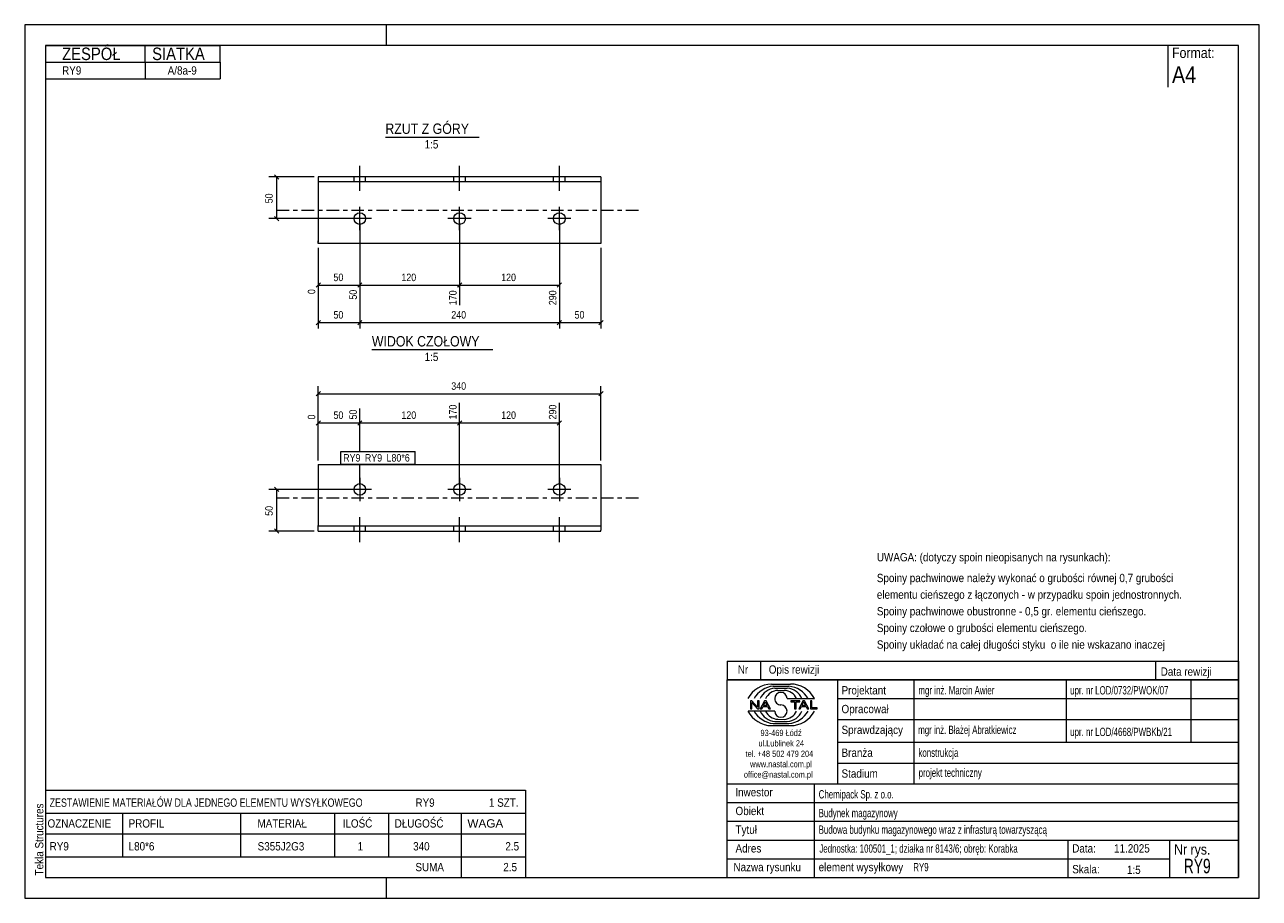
# Model space of a CAD drawing. Header units: millimetres. Extents: x 0 to 297, y 0 to 210.
import ezdxf

# ---------------------------------------------------------------- set-up
doc = ezdxf.new("R2010")
doc.units = ezdxf.units.MM
for name, pattern in [('XKITLINE00', [0]), ('XKITLINE01', [4, 1, -1, 1, -1]), ('XKITLINE03', [6, 3, -1, 1, -1])]:
    doc.linetypes.add(name, pattern=pattern)
for name, color, linetype, lineweight in [('Arkusz rysunku', 3, 'Continuous', 0), ('Element', 2, 'Continuous', 0), ('Inny typ obiektu', 7, 'Continuous', 0), ('Wymiar', 4, 'Continuous', 0), ('Znak elementu', 2, 'Continuous', 0), ('Śruba', 3, 'Continuous', 0)]:
    doc.layers.add(name, color=color, linetype=linetype, lineweight=lineweight)
doc.styles.add('ARIAL', font='ARIAL.TTF')

msp = doc.modelspace()

# ---------------------------------------------------------------- linework, layer by layer
at = {"layer": 'Arkusz rysunku', "linetype": 'XKITLINE00', "lineweight": 0}
for p, q in [((297, 210), (0, 210)), ((0, 210), (0, 0)), ((87, 205), (87, 210)), ((297, 0), (297, 210)), ((292, 205), (5, 205)), ((5, 205), (5, 5)), ((292, 5), (292, 205)), ((5, 5), (292, 5)), ((87, 0), (87, 5)), ((0, 0), (297, 0))]:
    msp.add_line(p, q, dxfattribs=at)
at = {"layer": 'Element', "linetype": 'XKITLINE00', "lineweight": 0}
for p, q in [((70.62, 173.4), (70.62, 173.2)), ((138.62, 173.4), (70.62, 173.4)), ((70.62, 173.2), (70.62, 158.02)), ((138.62, 173.4), (138.62, 173.2)), ((138.62, 173.2), (138.62, 157.4)), ((138.62, 172.2), (70.62, 172.2)), ((70.62, 157.48), (70.62, 158.02)), ((70.62, 157.4), (70.62, 157.48)), ((138.62, 157.4), (70.62, 157.4)), ((70.62, 104.28), (70.62, 89.63)), ((70.62, 104.28), (138.62, 104.28)), ((138.62, 104.28), (138.62, 104.2)), ((138.62, 104.2), (138.62, 88.48)), ((70.62, 88.48), (70.62, 89.63)), ((138.62, 89.48), (70.62, 89.48)), ((70.62, 88.28), (70.62, 88.48)), ((70.62, 88.28), (138.62, 88.28)), ((138.62, 88.28), (138.62, 88.48))]:
    msp.add_line(p, q, dxfattribs=at)
at = {"layer": 'Element', "linetype": 'XKITLINE01', "lineweight": 0}
for p, q in [((138.62, 172.82), (138.62, 170.2)), ((70.62, 158.02), (70.62, 157.69)), ((138.62, 103.99), (138.62, 103.28)), ((70.62, 88.28), (70.62, 88.48)), ((138.62, 88.28), (138.62, 88.48))]:
    msp.add_line(p, q, dxfattribs=at)
at = {"layer": 'Element', "linetype": 'XKITLINE03', "lineweight": 0}
for p, q in [((60.62, 165.4), (148.62, 165.4)), ((60.62, 96.28), (148.62, 96.28))]:
    msp.add_line(p, q, dxfattribs=at)
at = {"layer": 'Inny typ obiektu', "linetype": 'XKITLINE00', "lineweight": 0}
for p, q in [((5, 205), (47, 205)), ((5, 205), (5, 201)), ((29, 201), (29, 205)), ((47, 201), (47, 205)), ((275, 205), (275, 195)), ((5, 201), (47, 201)), ((5, 201), (5, 197)), ((29, 201), (29, 197)), ((47, 201), (47, 197)), ((5, 197), (47, 197)), ((86.76, 183), (109.36, 183)), ((83.52, 131.9), (112.6, 131.9)), ((169, 57), (169, 52.5)), ((169, 57), (292, 57)), ((177, 57), (177, 52.5)), ((272, 57), (272, 52.5)), ((292, 57), (292, 52.5)), ((292, 52.5), (169, 52.5)), ((169, 5), (169, 52.5)), ((169, 52.5), (292, 52.5)), ((179.62, 51.49), (184.23, 51.5)), ((180.07, 50.99), (183.86, 51)), ((180.46, 50.49), (183.45, 50.49)), ((195.5, 52.5), (195.5, 27.5)), ((214, 27.5), (214, 52.5)), ((250.5, 52.5), (250.5, 37.5)), ((280.5, 52.5), (280.5, 37.5)), ((292, 52.5), (292, 5)), ((181.2, 49.98), (182.73, 49.99)), ((183.42, 47.99), (189.98, 47.99)), ((195.5, 48), (292, 48)), ((180.43, 45.01), (174, 45.01)), ((174.93, 47.44), (174.57, 47.44)), ((174.57, 47.44), (174.57, 45.56)), ((174.57, 45.56), (174.9, 45.56)), ((174.9, 47.04), (176.29, 45.56)), ((174.9, 45.56), (174.9, 47.04)), ((176.31, 45.96), (174.93, 47.44)), ((176.29, 45.56), (176.65, 45.56)), ((176.65, 47.44), (176.31, 47.44)), ((176.31, 47.44), (176.31, 45.96)), ((176.65, 45.56), (176.65, 47.44)), ((177.96, 47.44), (176.94, 45.56)), ((176.94, 45.56), (177.31, 45.56)), ((177.31, 45.56), (177.61, 46.13)), ((177.61, 46.13), (178.71, 46.13)), ((177.71, 46.33), (178.14, 47.24)), ((178.6, 46.33), (177.71, 46.33)), ((178.33, 47.44), (177.96, 47.44)), ((178.14, 47.24), (178.6, 46.33)), ((179.41, 45.56), (178.33, 47.44)), ((178.71, 46.13), (179.02, 45.56)), ((179.02, 45.56), (179.41, 45.56)), ((186.43, 47.44), (184.34, 47.44)), ((184.34, 47.44), (184.34, 47.22)), ((184.34, 47.22), (185.21, 47.22)), ((185.21, 47.22), (185.21, 45.56)), ((185.21, 45.56), (185.56, 45.56)), ((185.56, 45.56), (185.56, 47.22)), ((185.56, 47.22), (186.43, 47.22)), ((187.21, 47.44), (186.2, 45.56)), ((186.2, 45.56), (186.57, 45.56)), ((186.43, 47.22), (186.43, 47.44)), ((186.57, 45.56), (186.86, 46.13)), ((186.86, 46.13), (187.96, 46.13)), ((186.96, 46.33), (187.39, 47.24)), ((187.86, 46.33), (186.96, 46.33)), ((187.59, 47.44), (187.21, 47.44)), ((187.4, 47.24), (187.39, 47.24)), ((187.4, 47.24), (187.86, 46.33)), ((188.67, 45.56), (187.59, 47.44)), ((187.96, 46.13), (188.27, 45.56)), ((188.27, 45.56), (188.67, 45.56)), ((189.36, 47.44), (189.01, 47.44)), ((189.01, 47.44), (189.01, 45.56)), ((189.01, 45.56), (190.66, 45.56)), ((189.36, 45.78), (189.36, 47.44)), ((190.66, 45.78), (189.36, 45.78)), ((190.66, 45.56), (190.66, 45.78)), ((180.07, 42.01), (183.86, 42)), ((180.46, 42.51), (183.45, 42.51)), ((181.2, 43.02), (182.73, 43.01)), ((195.5, 43), (292, 43)), ((179.62, 41.51), (184.23, 41.5)), ((195.5, 37.5), (292, 37.5)), ((195.5, 32.5), (292, 32.5)), ((169, 27.5), (292, 27.5)), ((190, 5), (190, 27.5)), ((5, 26), (5, 20.5)), ((5, 26), (120.5, 26)), ((120.5, 26), (120.5, 20.5)), ((169, 23), (292, 23)), ((5, 20.5), (5, 15.5)), ((5, 20.5), (120.5, 20.5)), ((23.5, 20.5), (23.5, 15.5)), ((52, 15.5), (52, 20.5)), ((74.5, 20.5), (74.5, 15.5)), ((87.5, 20.5), (87.5, 15.5)), ((105, 20.5), (105, 15.5)), ((120.5, 20.5), (120.5, 15.5)), ((169, 18.5), (292, 18.5)), ((5, 15.5), (120.5, 15.5)), ((5, 15.5), (5, 10)), ((23.5, 15.5), (23.5, 10)), ((52, 10), (52, 15.5)), ((74.5, 15.5), (74.5, 10)), ((87.5, 15.5), (87.5, 10)), ((105, 15.5), (105, 10)), ((120.5, 15.5), (120.5, 10)), ((169, 14), (292, 14)), ((251, 5), (251, 14)), ((275.5, 5), (275.5, 14)), ((5, 10), (5, 5)), ((5, 10), (120.5, 10)), ((105, 10), (105, 5)), ((120.5, 10), (120.5, 5)), ((169, 9.5), (275.5, 9.5)), ((5, 5), (120.5, 5)), ((169, 5), (292, 5))]:
    msp.add_line(p, q, dxfattribs=at)
for centre, radius, start, end in [((179.72, 45.08), 6.42, 90.8317, 153.0136), ((180.67, 45), 6.02, 95.7347, 150.2266), ((183.22, 46.41), 4.08, 22.7023, 86.7527), ((183.24, 44.98), 6.04, 29.8256, 84.1252), ((184.25, 45.07), 6.43, 27.0191, 90.199), ((180.7, 46.42), 4.07, 93.3428, 157.3393), ((181.33, 46.6), 3.38, 92.229, 155.8008), ((181.92, 47.99), 1.49, 0.0741, 179.9259), ((181.92, 47.99), 1.49, 179.9259, 270), ((182.59, 46.6), 3.39, 24.2351, 87.5913), ((179.72, 47.92), 6.42, 206.9864, 269.1683), ((180.67, 48), 6.02, 209.7734, 264.2653), ((180.7, 46.58), 4.07, 202.6607, 266.6572), ((181.33, 46.4), 3.38, 204.1992, 267.771), ((181.92, 45.01), 1.49, 180.0741, 359.9259), ((181.92, 45), 1.49, 0.0741, 90), ((182.59, 46.4), 3.39, 272.4087, 335.7649), ((183.22, 46.59), 4.08, 273.2473, 337.2977), ((183.24, 48.02), 6.04, 275.8748, 330.1744), ((184.25, 47.93), 6.43, 269.801, 332.9809)]:
    msp.add_arc(centre, radius, start, end, dxfattribs=at)
at = {"layer": 'Wymiar', "linetype": 'XKITLINE00', "lineweight": 0}
for p, q in [((69.62, 173.4), (58.76, 173.4)), ((60.11, 173.91), (61.13, 172.89)), ((60.62, 163.4), (60.62, 173.4)), ((79.62, 163.4), (58.76, 163.4)), ((60.11, 163.91), (61.13, 162.89)), ((80.62, 162.4), (80.62, 136.96)), ((80.62, 162.4), (80.62, 136.96)), ((80.62, 162.4), (80.62, 143.91)), ((80.62, 162.4), (80.62, 143.91)), ((104.62, 162.4), (104.62, 142.57)), ((104.62, 162.4), (104.62, 142.57)), ((128.62, 162.4), (128.62, 136.96)), ((128.62, 162.4), (128.62, 136.96)), ((128.62, 162.4), (128.62, 142.57)), ((70.62, 156.4), (70.62, 136.96)), ((70.62, 156.4), (70.62, 145.24)), ((138.62, 156.4), (138.62, 136.96)), ((71.13, 147.91), (70.11, 146.89)), ((70.62, 147.4), (80.62, 147.4)), ((81.13, 147.91), (80.11, 146.89)), ((81.13, 147.91), (80.16, 146.94)), ((80.62, 147.4), (104.62, 147.4)), ((105.13, 147.91), (104.11, 146.89)), ((105.13, 147.91), (104.16, 146.94)), ((104.62, 147.4), (128.62, 147.4)), ((129.13, 147.91), (128.11, 146.89)), ((71.13, 138.91), (70.11, 137.89)), ((70.62, 138.4), (80.62, 138.4)), ((81.13, 138.91), (80.11, 137.89)), ((81.13, 138.91), (80.11, 137.89)), ((80.62, 138.4), (128.62, 138.4)), ((129.13, 138.91), (128.11, 137.89)), ((129.13, 138.91), (128.11, 137.89)), ((128.62, 138.4), (138.62, 138.4)), ((139.13, 138.91), (138.11, 137.89)), ((71.13, 121.79), (70.11, 120.77)), ((70.62, 105.28), (70.62, 123.14)), ((139.13, 121.79), (138.11, 120.77)), ((138.62, 105.28), (138.62, 123.14)), ((70.62, 121.28), (138.62, 121.28)), ((104.62, 99.28), (104.62, 119.11)), ((104.62, 99.28), (104.62, 119.11)), ((128.62, 99.28), (128.62, 119.11)), ((70.62, 105.28), (70.62, 116.44)), ((80.62, 107.38), (80.62, 117.77)), ((80.62, 107.38), (80.62, 117.77)), ((71.13, 114.79), (70.11, 113.77)), ((70.62, 114.28), (80.62, 114.28)), ((81.13, 114.79), (80.11, 113.77)), ((81.13, 114.79), (80.11, 113.77)), ((80.62, 114.28), (104.62, 114.28)), ((105.13, 114.79), (104.11, 113.77)), ((105.13, 114.79), (104.11, 113.77)), ((104.62, 114.28), (128.62, 114.28)), ((129.13, 114.79), (128.11, 113.77)), ((80.62, 99.28), (80.62, 104.38)), ((80.62, 99.28), (80.62, 104.38)), ((79.62, 98.28), (58.76, 98.28)), ((60.11, 98.79), (61.13, 97.77)), ((60.62, 88.28), (60.62, 98.28)), ((69.62, 88.28), (58.76, 88.28)), ((60.11, 88.79), (61.13, 87.77))]:
    msp.add_line(p, q, dxfattribs=at)
at = {"layer": 'Znak elementu', "linetype": 'XKITLINE00', "lineweight": 0}
for p, q in [((76.02, 107.38), (93.91, 107.38)), ((76.02, 104.38), (76.02, 107.38)), ((93.91, 104.38), (93.91, 107.38)), ((76.02, 104.38), (93.91, 104.38))]:
    msp.add_line(p, q, dxfattribs=at)
at = {"layer": 'Śruba', "linetype": 'XKITLINE00', "lineweight": 0}
for p, q in [((80.62, 170.1), (80.62, 176.1)), ((104.62, 170.1), (104.62, 176.1)), ((128.62, 170.1), (128.62, 176.1)), ((79.22, 172.2), (79.22, 173.4)), ((82.02, 172.2), (82.02, 173.4)), ((103.22, 172.2), (103.22, 173.4)), ((106.02, 172.2), (106.02, 173.4)), ((127.22, 172.2), (127.22, 173.4)), ((130.02, 172.2), (130.02, 173.4)), ((83.42, 163.4), (77.82, 163.4)), ((80.62, 160.6), (80.62, 166.2)), ((107.42, 163.4), (101.82, 163.4)), ((104.62, 160.6), (104.62, 166.2)), ((131.42, 163.4), (125.82, 163.4)), ((128.62, 160.6), (128.62, 166.2)), ((80.62, 101.08), (80.62, 95.48)), ((104.62, 101.08), (104.62, 95.48)), ((128.62, 101.08), (128.62, 95.48)), ((83.42, 98.28), (77.82, 98.28)), ((107.42, 98.28), (101.82, 98.28)), ((131.42, 98.28), (125.82, 98.28)), ((79.22, 88.28), (79.22, 89.48)), ((80.62, 85.58), (80.62, 91.58)), ((82.02, 88.28), (82.02, 89.48)), ((103.22, 88.28), (103.22, 89.48)), ((104.62, 85.58), (104.62, 91.58)), ((106.02, 88.28), (106.02, 89.48)), ((127.22, 88.28), (127.22, 89.48)), ((128.62, 85.58), (128.62, 91.58)), ((130.02, 88.28), (130.02, 89.48))]:
    msp.add_line(p, q, dxfattribs=at)
for centre in [(80.62, 163.4), (104.62, 163.4), (128.62, 163.4), (80.62, 98.28), (104.62, 98.28), (128.62, 98.28)]:
    msp.add_circle(centre, 1.4, dxfattribs=at)

# ---------------------------------------------------------------- texts
at = {"layer": 'Arkusz rysunku', "style": 'ARIAL', "width": 0.85}
msp.add_text('Tekla Structures', height=2, rotation=90, dxfattribs=at).set_placement((4.5, 5.5))
at = {"layer": 'Inny typ obiektu', "style": 'ARIAL'}
for s, height, width, p in [('ZESPÓŁ', 3, 0.85, (9, 201.5)), ('SIATKA', 3, 0.85, (30.66, 201.5)), ('Format:', 2.5, 0.85, (276, 202)), ('RY9', 2, 0.85, (9, 198)), ('A/8a-9', 2, 0.85, (34.4, 198)), ('A4', 4, 0.85, (276, 196)), ('RZUT Z GÓRY', 2.5, 0.85, (86.76, 183.75)), ('1:5', 2, 0.85, (96.21, 180.25)), ('WIDOK CZOŁOWY', 2.5, 0.85, (83.52, 132.65)), ('1:5', 2, 0.85, (96.21, 129.15)), ('UWAGA: (dotyczy spoin nieopisanych na rysunkach):', 2, 0.85, (205, 81)), ('Spoiny pachwinowe należy wykonać o grubości równej 0,7 grubości', 2, 0.85, (205, 76)), ('elementu cieńszego z łączonych - w przypadku spoin jednostronnych.', 2, 0.85, (205, 72)), ('Spoiny pachwinowe obustronne - 0,5 gr. elementu cieńszego.', 2, 0.85, (205, 68)), ('Spoiny czołowe o grubości elementu cieńszego.', 2, 0.85, (205, 64)), ('Spoiny układać na całej długości styku  o ile nie wskazano inaczej', 2, 0.85, (205, 60)), ('Nr', 2, 0.85, (171.54, 54)), ('Opis rewizji', 2, 0.85, (179, 54)), ('Data rewizji', 2, 0.85, (273.28, 53.5)), ('Projektant', 2, 0.85, (196.5, 49)), ('mgr inż. Marcin Awier', 2, 0.68, (215, 49)), ('upr. nr LOD/0732/PWOK/07', 2, 0.68, (251.5, 49)), ('Opracował', 2, 0.85, (196.5, 44.5)), ('Sprawdzający', 2, 0.85, (196.5, 39.5)), ('mgr inż. Błażej Abratkiewicz', 2, 0.68, (214.94, 39.5)), ('93-469 Łódź', 1.5, 0.85, (177, 39)), ('upr. nr LOD/4668/PWBKb/21', 2, 0.68, (251.5, 39)), ('ul.Lublinek 24', 1.5, 0.85, (176.5, 36.5)), ('Branża', 2, 0.85, (196.5, 34)), ('konstrukcja', 2, 0.68, (215, 34)), ('tel. +48 502 479 204', 1.5, 0.85, (173.41, 34)), ('www.nastal.com.pl', 1.5, 0.85, (174.5, 31.5)), ('office@nastal.com.pl', 1.5, 0.85, (173, 29)), ('Stadium', 2, 0.85, (196.5, 29)), ('projekt techniczny', 2, 0.68, (215.04, 29.19)), ('ZESTAWIENIE MATERIAŁÓW DLA JEDNEGO ELEMENTU WYSYŁKOWEGO', 2, 0.765, (6, 22)), ('RY9', 2, 0.85, (94, 22)), ('1', 2, 0.85, (111.69, 22)), (' SZT.', 2, 0.85, (113, 22)), ('Inwestor', 2, 0.85, (170.96, 24.5)), ('Chemipack Sp. z o.o.', 2, 0.68, (191, 24)), ('Obiekt', 2, 0.85, (171, 20)), ('Budynek magazynowy', 2, 0.68, (191, 19.5)), ('OZNACZENIE', 2, 0.85, (5.5, 17)), ('PROFIL', 2, 0.85, (25, 17)), ('MATERIAŁ', 2, 0.85, (56, 17)), ('ILOŚĆ', 2, 0.85, (76.5, 17)), ('DŁUGOŚĆ', 2, 0.85, (89, 17)), ('WAGA', 2, 1.008832, (106.5, 17)), ('Tytuł', 2, 0.85, (171, 15.5)), ('Budowa budynku magazynowego wraz z infrasturą towarzyszącą', 2, 0.68, (191, 15.5)), ('RY9', 2, 0.85, (6, 11.5)), ('L80*6', 2, 0.85, (25, 11.5)), ('S355J2G3', 2, 0.85, (56.04, 11.5)), ('1', 2, 0.85, (80.09, 11.5)), ('340', 2, 0.85, (93.44, 11.5)), ('2.5', 2, 0.85, (115.63, 11.5)), ('Adres', 2, 0.85, (171, 11)), ('Jednostka: 100501_1; działka nr 8143/6; obręb: Korabka', 2, 0.68, (191.16, 10.96)), ('Data:', 2, 0.85, (252, 11)), ('11.2025', 2, 0.85, (262.06, 11)), ('Nr rys.', 2.5, 0.85, (276.5, 10.5)), ('RY9', 3.5, 0.68, (278.83, 6)), ('SUMA', 2, 0.85, (94, 6.5)), ('2.5', 2, 0.85, (115.13, 6.5)), ('Nazwa rysunku', 2, 0.85, (170.5, 6.5)), ('element wysyłkowy', 2, 0.85, (191, 6.5)), ('RY9', 2, 0.68, (213.75, 6.5)), ('Skala:', 2, 0.85, (252, 6)), ('1:5', 2, 0.85, (265.16, 5.85))]:
    msp.add_text(s, height=height, dxfattribs=dict(at, width=width)).set_placement(p)
at = {"layer": 'Wymiar', "style": 'ARIAL', "width": 0.85}
for s, p in [('50', (59.66, 167.06)), ('0', (69.9, 145.24)), ('50', (79.9, 143.91)), ('170', (103.9, 142.57)), ('290', (127.9, 142.57)), ('0', (69.9, 115.1)), ('50', (79.9, 115.1)), ('170', (103.9, 115.1)), ('290', (127.9, 115.1)), ('50', (59.66, 91.94))]:
    msp.add_text(s, height=1.8, rotation=90.0002, dxfattribs=at).set_placement(p)
for s, p in [('50', (74.28, 148.36)), ('120', (90.62, 148.36)), ('120', (114.62, 148.36)), ('50', (74.28, 139.36)), ('240', (102.62, 139.36)), ('50', (132.28, 139.36)), ('340', (102.62, 122.24)), ('50', (74.28, 115.24)), ('120', (90.62, 115.24)), ('120', (114.62, 115.24))]:
    msp.add_text(s, height=1.8, dxfattribs=at).set_placement(p)
at = {"layer": 'Znak elementu', "style": 'ARIAL', "width": 0.85}
for s, p in [('L80*6', (87.04, 104.98)), ('RY9', (76.62, 104.98)), ('RY9', (81.83, 104.98))]:
    msp.add_text(s, height=1.8, dxfattribs=at).set_placement(p)

doc.saveas('drawing.dxf')
